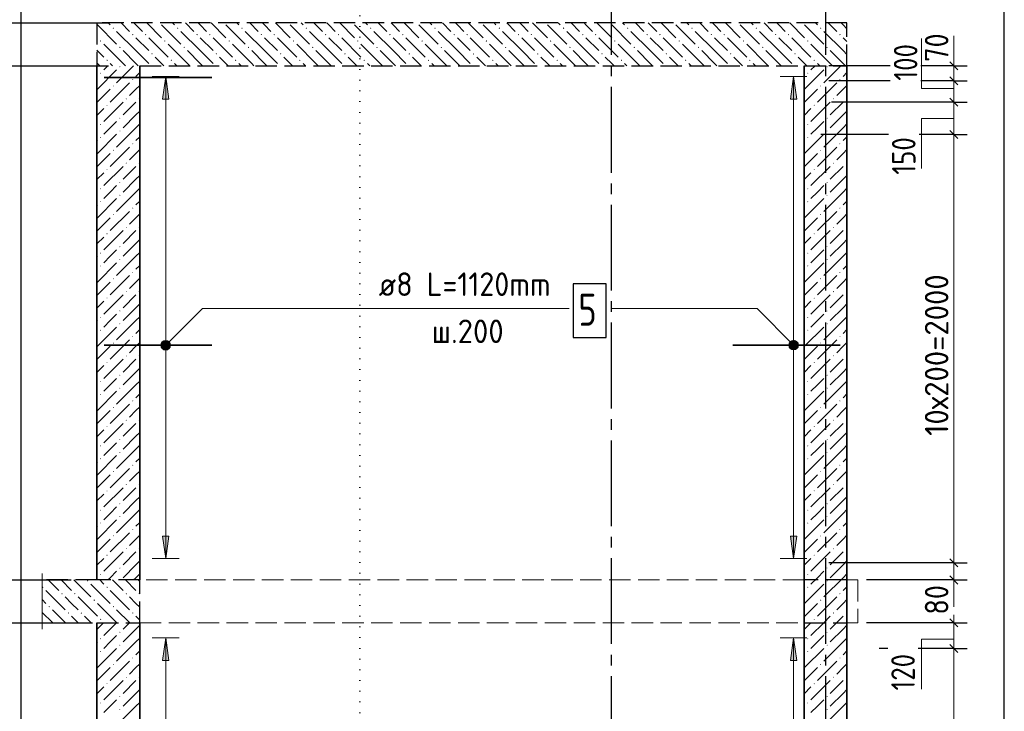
# Model space of a CAD drawing. Header units: millimetres. Extents: x 0 to 50400, y 0 to 35640.
# Tile 6 of 22: x 5667 to 16694, y 23962 to 31710. Entities that reach past the tile are written whole.
import ezdxf

# ---------------------------------------------------------------- set-up
doc = ezdxf.new("R2010")
doc.units = ezdxf.units.MM
for name, pattern in [('______2', [324, 240, -84]), ('______5', [1320, 960, -120, 120, -120]), ('______9', [120, 0, -120])]:
    doc.linetypes.add(name, pattern=pattern)
for name, color, linetype, lineweight in [('Standard', 7, 'Continuous', 25), ('ЖБ Перекрытие верхний уровень', 7, 'Continuous', 35), ('ЖБ Стена верхний уровень', 7, 'Continuous', 35), ('Общий02', 7, 'Continuous', 18), ('Позиционная метка линия выноска', 7, 'Continuous', 13), ('Размерная линия_ общее', 7, 'Continuous', 13), ('Сечения символ', 7, 'Continuous', 25)]:
    doc.layers.add(name, color=color, linetype=linetype, lineweight=lineweight)
doc.layers.add('Оси', color=7, linetype='______5', true_color=0x656565)
doc.layers.add('Стена ДОП П-обр. неравн', color=7, linetype='Continuous', true_color=0xa0a0a0)
doc.layers.add('Размерная выноска', color=7, linetype='Continuous')
doc.styles.add('ISOCPEUR', font='txt')

msp = doc.modelspace()

# ---------------------------------------------------------------- hatches: boundary and pattern name
at = {"layer": 'ЖБ Перекрытие верхний уровень', "linetype": 'Continuous', "lineweight": 18, "transparency": 33554687}
for points in [[(6710, 31615), (6717, 31623), (6725, 31615), (6717, 31607)], [(6926, 31543), (6933, 31551), (6941, 31543), (6933, 31535)], [(7070, 31543), (7077, 31551), (7085, 31543), (7077, 31535)], [(7430, 31615), (7437, 31623), (7445, 31615), (7437, 31607)], [(7646, 31543), (7653, 31551), (7661, 31543), (7653, 31535)], [(7790, 31543), (7797, 31551), (7805, 31543), (7797, 31535)], [(8150, 31615), (8157, 31623), (8165, 31615), (8157, 31607)], [(8366, 31543), (8373, 31551), (8381, 31543), (8373, 31535)], [(8510, 31543), (8517, 31551), (8525, 31543), (8517, 31535)], [(8870, 31615), (8877, 31623), (8885, 31615), (8877, 31607)], [(9086, 31543), (9093, 31551), (9101, 31543), (9093, 31535)], [(9230, 31543), (9237, 31551), (9245, 31543), (9237, 31535)], [(9590, 31615), (9597, 31623), (9605, 31615), (9597, 31607)], [(9806, 31543), (9813, 31551), (9821, 31543), (9813, 31535)], [(9950, 31543), (9957, 31551), (9965, 31543), (9957, 31535)], [(10310, 31615), (10317, 31623), (10325, 31615), (10317, 31607)], [(10526, 31543), (10533, 31551), (10541, 31543), (10533, 31535)], [(10670, 31543), (10677, 31551), (10685, 31543), (10677, 31535)], [(11030, 31615), (11037, 31623), (11045, 31615), (11037, 31607)], [(11246, 31543), (11253, 31551), (11261, 31543), (11253, 31535)], [(11390, 31543), (11397, 31551), (11405, 31543), (11397, 31535)], [(11750, 31615), (11757, 31623), (11765, 31615), (11757, 31607)], [(11966, 31543), (11973, 31551), (11981, 31543), (11973, 31535)], [(12110, 31543), (12117, 31551), (12125, 31543), (12117, 31535)], [(12470, 31615), (12477, 31623), (12485, 31615), (12477, 31607)], [(12686, 31543), (12693, 31551), (12701, 31543), (12693, 31535)], [(12830, 31543), (12837, 31551), (12845, 31543), (12837, 31535)], [(13190, 31615), (13197, 31623), (13205, 31615), (13197, 31607)], [(13406, 31543), (13413, 31551), (13421, 31543), (13413, 31535)], [(13550, 31543), (13557, 31551), (13565, 31543), (13557, 31535)], [(13910, 31615), (13917, 31623), (13925, 31615), (13917, 31607)], [(14126, 31543), (14133, 31551), (14141, 31543), (14133, 31535)], [(14270, 31543), (14277, 31551), (14285, 31543), (14277, 31535)], [(14630, 31615), (14637, 31623), (14645, 31615), (14637, 31607)], [(14846, 31543), (14853, 31551), (14861, 31543), (14853, 31535)], [(6566, 31471), (6573, 31479), (6581, 31471), (6573, 31463)], [(7286, 31471), (7293, 31479), (7301, 31471), (7293, 31463)], [(8006, 31471), (8013, 31479), (8021, 31471), (8013, 31463)], [(8726, 31471), (8733, 31479), (8741, 31471), (8733, 31463)], [(9446, 31471), (9453, 31479), (9461, 31471), (9453, 31463)], [(10166, 31471), (10173, 31479), (10181, 31471), (10173, 31463)], [(10886, 31471), (10893, 31479), (10901, 31471), (10893, 31463)], [(11606, 31471), (11613, 31479), (11621, 31471), (11613, 31463)], [(12326, 31471), (12333, 31479), (12341, 31471), (12333, 31463)], [(13046, 31471), (13053, 31479), (13061, 31471), (13053, 31463)], [(13766, 31471), (13773, 31479), (13781, 31471), (13773, 31463)], [(14486, 31471), (14493, 31479), (14501, 31471), (14493, 31463)], [(6782, 31399), (6789, 31407), (6797, 31399), (6789, 31391)], [(7142, 31327), (7149, 31335), (7157, 31327), (7149, 31319)], [(7502, 31399), (7509, 31407), (7517, 31399), (7509, 31391)], [(7862, 31327), (7869, 31335), (7877, 31327), (7869, 31319)], [(8222, 31399), (8229, 31407), (8237, 31399), (8229, 31391)], [(8582, 31327), (8589, 31335), (8597, 31327), (8589, 31319)], [(8942, 31399), (8949, 31407), (8957, 31399), (8949, 31391)], [(9302, 31327), (9309, 31335), (9317, 31327), (9309, 31319)], [(9662, 31399), (9669, 31407), (9677, 31399), (9669, 31391)], [(10022, 31327), (10029, 31335), (10037, 31327), (10029, 31319)], [(10382, 31399), (10389, 31407), (10397, 31399), (10389, 31391)], [(10742, 31327), (10749, 31335), (10757, 31327), (10749, 31319)], [(11102, 31399), (11109, 31407), (11117, 31399), (11109, 31391)], [(11462, 31327), (11469, 31335), (11477, 31327), (11469, 31319)], [(11822, 31399), (11829, 31407), (11837, 31399), (11829, 31391)], [(12182, 31327), (12189, 31335), (12197, 31327), (12189, 31319)], [(12542, 31399), (12549, 31407), (12557, 31399), (12549, 31391)], [(12902, 31327), (12909, 31335), (12917, 31327), (12909, 31319)], [(13262, 31399), (13269, 31407), (13277, 31399), (13269, 31391)], [(13622, 31327), (13629, 31335), (13637, 31327), (13629, 31319)], [(13982, 31399), (13989, 31407), (13997, 31399), (13989, 31391)], [(14342, 31327), (14349, 31335), (14357, 31327), (14349, 31319)], [(14702, 31399), (14709, 31407), (14717, 31399), (14709, 31391)], [(6638, 31255), (6645, 31263), (6653, 31255), (6645, 31247)], [(7358, 31255), (7365, 31263), (7373, 31255), (7365, 31247)], [(8078, 31255), (8085, 31263), (8093, 31255), (8085, 31247)], [(8798, 31255), (8805, 31263), (8813, 31255), (8805, 31247)], [(9518, 31255), (9525, 31263), (9533, 31255), (9525, 31247)], [(10238, 31255), (10245, 31263), (10253, 31255), (10245, 31247)], [(10958, 31255), (10965, 31263), (10973, 31255), (10965, 31247)], [(11678, 31255), (11685, 31263), (11693, 31255), (11685, 31247)], [(12398, 31255), (12405, 31263), (12413, 31255), (12405, 31247)], [(13118, 31255), (13125, 31263), (13133, 31255), (13125, 31247)], [(13838, 31255), (13845, 31263), (13853, 31255), (13845, 31247)], [(14558, 31255), (14565, 31263), (14573, 31255), (14565, 31247)], [(6422, 25423), (6429, 25431), (6437, 25423), (6429, 25415)], [(5918, 25351), (5925, 25359), (5933, 25351), (5925, 25343), (5918, 25350)], [(6134, 25279), (6141, 25287), (6149, 25279), (6141, 25271)], [(6278, 25279), (6285, 25287), (6293, 25279), (6285, 25271)], [(6638, 25351), (6645, 25359), (6653, 25351), (6645, 25343)], [(6854, 25279), (6861, 25287), (6869, 25279), (6861, 25271)], [(6998, 25279), (7005, 25287), (7012, 25280), (7012, 25278), (7005, 25271)], [(5990, 25135), (5997, 25143), (6005, 25135), (5997, 25127)], [(6494, 25207), (6501, 25215), (6509, 25207), (6501, 25199)], [(6710, 25135), (6717, 25143), (6725, 25135), (6717, 25127)], [(6206, 25063), (6213, 25071), (6221, 25063), (6213, 25055)], [(6350, 25063), (6357, 25071), (6365, 25063), (6357, 25055)], [(6926, 25063), (6933, 25071), (6941, 25063), (6933, 25055)], [(6566, 24991), (6573, 24999), (6581, 24991), (6573, 24983)]]:
    msp.add_hatch(color=7, dxfattribs=at).paths.add_polyline_path(points, flags=16)
at = {"layer": 'ЖБ Стена верхний уровень', "linetype": 'Continuous', "lineweight": 18, "transparency": 33554687}
for points in [[(6567, 31111), (6573, 31117), (6579, 31111), (6573, 31105)], [(6783, 31183), (6789, 31189), (6795, 31183), (6789, 31177)], [(14487, 31111), (14493, 31117), (14499, 31111), (14493, 31105)], [(14703, 31183), (14709, 31189), (14715, 31183), (14709, 31177)], [(6927, 31039), (6933, 31045), (6939, 31039), (6933, 31033)], [(14847, 31039), (14853, 31045), (14859, 31039), (14853, 31033)], [(6711, 30967), (6717, 30973), (6723, 30967), (6717, 30961)], [(14631, 30967), (14637, 30973), (14643, 30967), (14637, 30961)], [(6855, 30823), (6861, 30829), (6867, 30823), (6861, 30817)], [(6999, 30823), (7005, 30829), (7011, 30823), (7005, 30817)], [(14775, 30823), (14781, 30829), (14787, 30823), (14781, 30817)], [(14919, 30823), (14925, 30829), (14931, 30823), (14925, 30817)], [(6639, 30751), (6645, 30757), (6651, 30751), (6645, 30745)], [(14559, 30751), (14565, 30757), (14571, 30751), (14565, 30745)], [(6783, 30607), (6789, 30613), (6795, 30607), (6789, 30601)], [(14703, 30607), (14709, 30613), (14715, 30607), (14709, 30601)], [(6567, 30535), (6573, 30541), (6579, 30535), (6573, 30529)], [(6783, 30463), (6789, 30469), (6795, 30463), (6789, 30457)], [(14487, 30535), (14493, 30541), (14499, 30535), (14493, 30529)], [(14703, 30463), (14709, 30469), (14715, 30463), (14709, 30457)], [(6567, 30391), (6573, 30397), (6579, 30391), (6573, 30385)], [(6927, 30319), (6933, 30325), (6939, 30319), (6933, 30313)], [(14487, 30391), (14493, 30397), (14499, 30391), (14493, 30385)], [(14847, 30319), (14853, 30325), (14859, 30319), (14853, 30313)], [(6711, 30247), (6717, 30253), (6723, 30247), (6717, 30241)], [(14631, 30247), (14637, 30253), (14643, 30247), (14637, 30241)], [(6855, 30103), (6861, 30109), (6867, 30103), (6861, 30097)], [(6999, 30103), (7005, 30109), (7011, 30103), (7005, 30097)], [(14775, 30103), (14781, 30109), (14787, 30103), (14781, 30097)], [(14919, 30103), (14925, 30109), (14931, 30103), (14925, 30097)], [(6639, 30031), (6645, 30037), (6651, 30031), (6645, 30025)], [(14559, 30031), (14565, 30037), (14571, 30031), (14565, 30025)], [(6783, 29887), (6789, 29893), (6795, 29887), (6789, 29881)], [(14703, 29887), (14709, 29893), (14715, 29887), (14709, 29881)], [(6567, 29815), (6573, 29821), (6579, 29815), (6573, 29809)], [(14487, 29815), (14493, 29821), (14499, 29815), (14493, 29809)], [(6567, 29671), (6573, 29677), (6579, 29671), (6573, 29665)], [(6783, 29743), (6789, 29749), (6795, 29743), (6789, 29737)], [(14487, 29671), (14493, 29677), (14499, 29671), (14493, 29665)], [(14703, 29743), (14709, 29749), (14715, 29743), (14709, 29737)], [(6927, 29599), (6933, 29605), (6939, 29599), (6933, 29593)], [(14847, 29599), (14853, 29605), (14859, 29599), (14853, 29593)], [(6711, 29527), (6717, 29533), (6723, 29527), (6717, 29521)], [(14631, 29527), (14637, 29533), (14643, 29527), (14637, 29521)], [(6855, 29383), (6861, 29389), (6867, 29383), (6861, 29377)], [(6999, 29383), (7005, 29389), (7011, 29383), (7005, 29377)], [(14775, 29383), (14781, 29389), (14787, 29383), (14781, 29377)], [(14919, 29383), (14925, 29389), (14931, 29383), (14925, 29377)], [(6639, 29311), (6645, 29317), (6651, 29311), (6645, 29305)], [(14559, 29311), (14565, 29317), (14571, 29311), (14565, 29305)], [(6783, 29167), (6789, 29173), (6795, 29167), (6789, 29161)], [(14703, 29167), (14709, 29173), (14715, 29167), (14709, 29161)], [(6567, 29095), (6573, 29101), (6579, 29095), (6573, 29089)], [(6783, 29023), (6789, 29029), (6795, 29023), (6789, 29017)], [(14487, 29095), (14493, 29101), (14499, 29095), (14493, 29089)], [(14703, 29023), (14709, 29029), (14715, 29023), (14709, 29017)], [(6567, 28951), (6573, 28957), (6579, 28951), (6573, 28945)], [(14487, 28951), (14493, 28957), (14499, 28951), (14493, 28945)], [(6711, 28807), (6717, 28813), (6723, 28807), (6717, 28801)], [(6927, 28879), (6933, 28885), (6939, 28879), (6933, 28873)], [(14631, 28807), (14637, 28813), (14643, 28807), (14637, 28801)], [(14847, 28879), (14853, 28885), (14859, 28879), (14853, 28873)], [(6639, 28591), (6645, 28597), (6651, 28591), (6645, 28585)], [(6855, 28663), (6861, 28669), (6867, 28663), (6861, 28657)], [(6999, 28663), (7005, 28669), (7011, 28663), (7005, 28657)], [(14559, 28591), (14565, 28597), (14571, 28591), (14565, 28585)], [(14775, 28663), (14781, 28669), (14787, 28663), (14781, 28657)], [(14919, 28663), (14925, 28669), (14931, 28663), (14925, 28657)], [(6783, 28447), (6789, 28453), (6795, 28447), (6789, 28441)], [(14703, 28447), (14709, 28453), (14715, 28447), (14709, 28441)], [(6567, 28375), (6573, 28381), (6579, 28375), (6573, 28369)], [(14487, 28375), (14493, 28381), (14499, 28375), (14493, 28369)], [(6567, 28231), (6573, 28237), (6579, 28231), (6573, 28225)], [(6783, 28303), (6789, 28309), (6795, 28303), (6789, 28297)], [(14487, 28231), (14493, 28237), (14499, 28231), (14493, 28225)], [(14703, 28303), (14709, 28309), (14715, 28303), (14709, 28297)], [(6927, 28159), (6933, 28165), (6939, 28159), (6933, 28153)], [(14847, 28159), (14853, 28165), (14859, 28159), (14853, 28153)], [(6711, 28087), (6717, 28093), (6723, 28087), (6717, 28081)], [(14631, 28087), (14637, 28093), (14643, 28087), (14637, 28081)], [(6855, 27943), (6861, 27949), (6867, 27943), (6861, 27937)], [(6999, 27943), (7005, 27949), (7011, 27943), (7005, 27937)], [(14775, 27943), (14781, 27949), (14787, 27943), (14781, 27937)], [(14919, 27943), (14925, 27949), (14931, 27943), (14925, 27937)], [(6639, 27871), (6645, 27877), (6651, 27871), (6645, 27865)], [(14559, 27871), (14565, 27877), (14571, 27871), (14565, 27865)], [(6783, 27727), (6789, 27733), (6795, 27727), (6789, 27721)], [(14703, 27727), (14709, 27733), (14715, 27727), (14709, 27721)], [(6567, 27655), (6573, 27661), (6579, 27655), (6573, 27649)], [(6783, 27583), (6789, 27589), (6795, 27583), (6789, 27577)], [(14487, 27655), (14493, 27661), (14499, 27655), (14493, 27649)], [(14703, 27583), (14709, 27589), (14715, 27583), (14709, 27577)], [(6567, 27511), (6573, 27517), (6579, 27511), (6573, 27505)], [(14487, 27511), (14493, 27517), (14499, 27511), (14493, 27505)], [(6711, 27367), (6717, 27373), (6723, 27367), (6717, 27361)], [(6927, 27439), (6933, 27445), (6939, 27439), (6933, 27433)], [(14631, 27367), (14637, 27373), (14643, 27367), (14637, 27361)], [(14847, 27439), (14853, 27445), (14859, 27439), (14853, 27433)], [(6639, 27151), (6645, 27157), (6651, 27151), (6645, 27145)], [(6855, 27223), (6861, 27229), (6867, 27223), (6861, 27217)], [(6999, 27223), (7005, 27229), (7011, 27223), (7005, 27217)], [(14559, 27151), (14565, 27157), (14571, 27151), (14565, 27145)], [(14775, 27223), (14781, 27229), (14787, 27223), (14781, 27217)], [(14919, 27223), (14925, 27229), (14931, 27223), (14925, 27217)], [(6567, 26935), (6573, 26941), (6579, 26935), (6573, 26929)], [(6783, 27007), (6789, 27013), (6795, 27007), (6789, 27001)], [(14487, 26935), (14493, 26941), (14499, 26935), (14493, 26929)], [(14703, 27007), (14709, 27013), (14715, 27007), (14709, 27001)], [(6567, 26791), (6573, 26797), (6579, 26791), (6573, 26785)], [(6783, 26863), (6789, 26869), (6795, 26863), (6789, 26857)], [(14487, 26791), (14493, 26797), (14499, 26791), (14493, 26785)], [(14703, 26863), (14709, 26869), (14715, 26863), (14709, 26857)], [(6927, 26719), (6933, 26725), (6939, 26719), (6933, 26713)], [(14847, 26719), (14853, 26725), (14859, 26719), (14853, 26713)], [(6711, 26647), (6717, 26653), (6723, 26647), (6717, 26641)], [(14631, 26647), (14637, 26653), (14643, 26647), (14637, 26641)], [(6855, 26503), (6861, 26509), (6867, 26503), (6861, 26497)], [(6999, 26503), (7005, 26509), (7011, 26503), (7005, 26497)], [(14775, 26503), (14781, 26509), (14787, 26503), (14781, 26497)], [(14919, 26503), (14925, 26509), (14931, 26503), (14925, 26497)], [(6639, 26431), (6645, 26437), (6651, 26431), (6645, 26425)], [(14559, 26431), (14565, 26437), (14571, 26431), (14565, 26425)], [(6783, 26287), (6789, 26293), (6795, 26287), (6789, 26281)], [(14703, 26287), (14709, 26293), (14715, 26287), (14709, 26281)], [(6567, 26215), (6573, 26221), (6579, 26215), (6573, 26209)], [(6783, 26143), (6789, 26149), (6795, 26143), (6789, 26137)], [(14487, 26215), (14493, 26221), (14499, 26215), (14493, 26209)], [(14703, 26143), (14709, 26149), (14715, 26143), (14709, 26137)], [(6567, 26071), (6573, 26077), (6579, 26071), (6573, 26065)], [(14487, 26071), (14493, 26077), (14499, 26071), (14493, 26065)], [(6711, 25927), (6717, 25933), (6723, 25927), (6717, 25921)], [(6927, 25999), (6933, 26005), (6939, 25999), (6933, 25993)], [(14631, 25927), (14637, 25933), (14643, 25927), (14637, 25921)], [(14847, 25999), (14853, 26005), (14859, 25999), (14853, 25993)], [(6639, 25711), (6645, 25717), (6651, 25711), (6645, 25705)], [(6855, 25783), (6861, 25789), (6867, 25783), (6861, 25777)], [(6999, 25783), (7005, 25789), (7011, 25783), (7005, 25777)], [(14559, 25711), (14565, 25717), (14571, 25711), (14565, 25705)], [(14775, 25783), (14781, 25789), (14787, 25783), (14781, 25777)], [(14919, 25783), (14925, 25789), (14931, 25783), (14925, 25777)], [(6567, 25495), (6573, 25501), (6579, 25495), (6573, 25489)], [(6783, 25567), (6789, 25573), (6795, 25567), (6789, 25561)], [(14487, 25495), (14493, 25501), (14499, 25495), (14493, 25489)], [(14703, 25567), (14709, 25573), (14715, 25567), (14709, 25561)], [(14703, 25423), (14709, 25429), (14715, 25423), (14709, 25417)], [(14487, 25351), (14493, 25357), (14499, 25351), (14493, 25345)], [(14847, 25279), (14853, 25285), (14859, 25279), (14853, 25273)], [(14631, 25207), (14637, 25213), (14643, 25207), (14637, 25201)], [(14775, 25063), (14781, 25069), (14787, 25063), (14781, 25057)], [(14919, 25063), (14925, 25069), (14931, 25063), (14925, 25057)], [(14559, 24991), (14565, 24997), (14571, 24991), (14565, 24985)], [(6783, 24847), (6789, 24853), (6795, 24847), (6789, 24841)], [(14703, 24847), (14709, 24853), (14715, 24847), (14709, 24841)], [(6567, 24775), (6573, 24781), (6579, 24775), (6573, 24769)], [(6783, 24703), (6789, 24709), (6795, 24703), (6789, 24697)], [(14487, 24775), (14493, 24781), (14499, 24775), (14493, 24769)], [(14703, 24703), (14709, 24709), (14715, 24703), (14709, 24697)], [(6567, 24631), (6573, 24637), (6579, 24631), (6573, 24625)], [(14487, 24631), (14493, 24637), (14499, 24631), (14493, 24625)], [(6711, 24487), (6717, 24493), (6723, 24487), (6717, 24481)], [(6927, 24559), (6933, 24565), (6939, 24559), (6933, 24553)], [(14631, 24487), (14637, 24493), (14643, 24487), (14637, 24481)], [(14847, 24559), (14853, 24565), (14859, 24559), (14853, 24553)], [(6639, 24271), (6645, 24277), (6651, 24271), (6645, 24265)], [(6855, 24343), (6861, 24349), (6867, 24343), (6861, 24337)], [(6999, 24343), (7005, 24349), (7011, 24343), (7005, 24337)], [(14559, 24271), (14565, 24277), (14571, 24271), (14565, 24265)], [(14775, 24343), (14781, 24349), (14787, 24343), (14781, 24337)], [(14919, 24343), (14925, 24349), (14931, 24343), (14925, 24337)], [(6567, 24055), (6573, 24061), (6579, 24055), (6573, 24049)], [(6783, 24127), (6789, 24133), (6795, 24127), (6789, 24121)], [(14487, 24055), (14493, 24061), (14499, 24055), (14493, 24049)], [(14703, 24127), (14709, 24133), (14715, 24127), (14709, 24121)], [(6783, 23983), (6789, 23989), (6795, 23983), (6789, 23977)], [(14703, 23983), (14709, 23989), (14715, 23983), (14709, 23977)]]:
    msp.add_hatch(color=7, dxfattribs=at).paths.add_polyline_path(points, flags=16)
at = {"layer": 'Общий02', "linetype": 'Continuous', "lineweight": 13, "transparency": 33554687}
for points in [[(7266, 30820), (7302, 31072), (7338, 30820)], [(14298, 30820), (14334, 31072), (14370, 30820)], [(7266, 24532), (7302, 24784), (7338, 24532)], [(14298, 24532), (14334, 24784), (14370, 24532)]]:
    msp.add_hatch(color=7, dxfattribs=at).paths.add_polyline_path(points, flags=16)
for points in [[(7266, 25924), (7302, 25672), (7338, 25924)], [(14298, 25924), (14334, 25672), (14370, 25924)]]:
    msp.add_hatch(color=7, dxfattribs=at).paths.add_polyline_path(points)
at = {"layer": 'Позиционная метка линия выноска', "linetype": 'Continuous', "lineweight": 13, "transparency": 33554687}
for points in [[(7340, 28025), (7264, 28101), (7250, 28077)], [(7340, 28025), (7250, 28077), (7316, 28011)], [(7316, 28011), (7250, 28077), (7250, 28050)], [(7316, 28011), (7250, 28050), (7288, 28011)], [(7288, 28011), (7250, 28050), (7264, 28025)], [(7354, 28050), (7288, 28115), (7264, 28101)], [(7354, 28050), (7264, 28101), (7340, 28025)], [(7354, 28077), (7316, 28115), (7288, 28115)], [(7354, 28077), (7288, 28115), (7354, 28050)], [(7316, 28115), (7354, 28077), (7340, 28101)], [(14282, 28078), (14320, 28116), (14296, 28103)], [(14320, 28116), (14282, 28078), (14282, 28051)], [(14320, 28116), (14282, 28051), (14348, 28116)], [(14348, 28116), (14282, 28051), (14296, 28026)], [(14348, 28116), (14296, 28026), (14372, 28103)], [(14372, 28103), (14296, 28026), (14320, 28013)], [(14372, 28103), (14320, 28013), (14386, 28078)], [(14386, 28078), (14320, 28013), (14348, 28013)], [(14386, 28078), (14348, 28013), (14386, 28051)], [(14386, 28051), (14348, 28013), (14372, 28026)]]:
    msp.add_hatch(color=7, dxfattribs=at).paths.add_polyline_path(points)

# ---------------------------------------------------------------- linework, layer by layer
at = {"layer": 'Standard', "color": 7, "linetype": 'Continuous', "lineweight": 25, "transparency": 33554687}
for p, q in [((16173, 31148), (16083, 31238)), ((16173, 30980), (16083, 31070)), ((16173, 30740), (16083, 30830)), ((16173, 30380), (16083, 30470)), ((16173, 25580), (16083, 25670)), ((16173, 25388), (16083, 25478)), ((16083, 24998), (16173, 24908)), ((16083, 24710), (16173, 24620))]:
    msp.add_line(p, q, dxfattribs=at)
at = {"layer": 'Standard', "color": 7, "linetype": 'Continuous', "lineweight": 13, "transparency": 33554687}
for p, q in [((16128, 31193), (16128, 31283)), ((16128, 31025), (16128, 31193)), ((16128, 30785), (16128, 31025)), ((16128, 30425), (16128, 30785)), ((16128, 25625), (16128, 30425)), ((16128, 25433), (16128, 25625)), ((16128, 25433), (16128, 25343)), ((16128, 24953), (16128, 25043)), ((16128, 24953), (16128, 24665))]:
    msp.add_line(p, q, dxfattribs=at)
at = {"layer": 'Standard', "color": 7, "linetype": 'Continuous', "lineweight": -3, "transparency": 33554687}
for p, q in [((15417, 31193), (14730, 31193)), ((16128, 31193), (15978, 31193)), ((16128, 31193), (16278, 31193)), ((15417, 31025), (14730, 31025)), ((16128, 31025), (15978, 31025)), ((16128, 31025), (16278, 31025)), ((16128, 30785), (15978, 30785)), ((16128, 30785), (16278, 30785)), ((15397, 30425), (14639, 30425)), ((16128, 30425), (15978, 30425)), ((16128, 30425), (16278, 30425)), ((16128, 25625), (15978, 25625)), ((16128, 25625), (16278, 25625)), ((16128, 25433), (15978, 25433)), ((16128, 25433), (16278, 25433)), ((16128, 24953), (15149, 24953)), ((16128, 24953), (15978, 24953)), ((16128, 24953), (16278, 24953)), ((15388, 24665), (15292, 24665)), ((16128, 24665), (15731, 24665)), ((16128, 24665), (15978, 24665)), ((16128, 24665), (16278, 24665))]:
    msp.add_line(p, q, dxfattribs=at)
at = {"layer": 'Standard', "color": 254, "linetype": 'Continuous', "lineweight": -3, "true_color": 0xc4c4ff, "transparency": 33554687}
msp.add_lwpolyline([(5678, 14184), (16694, 14184), (16694, 33356), (5678, 33356), (5678, 14184)], dxfattribs=at)
at = {"layer": 'Standard', "color": 7, "linetype": 'Continuous', "lineweight": -3, "transparency": 33554687}
for points in [[(16128, 31193), (16108, 31193), (16108, 31193), (15760, 31193)], [(16128, 31025), (16108, 31025), (16108, 31025), (15760, 31025)], [(16128, 30785), (16108, 30785), (16108, 30785), (15772, 30785), (15772, 30785), (14759, 30785)], [(16128, 30425), (16108, 30425), (16108, 30425), (15793, 30425), (15793, 30425), (15740, 30425)], [(16128, 25625), (16108, 25625), (16108, 25625), (16108, 25625), (16108, 25625), (16072, 25625), (16072, 25625), (16061, 25625), (16061, 25625), (14730, 25625)], [(16128, 25433), (16108, 25433), (16108, 25433), (16108, 25433), (16108, 25433), (16083, 25433), (16083, 25433), (16076, 25433), (16076, 25433), (15149, 25433)]]:
    msp.add_lwpolyline(points, dxfattribs=at)
at = {"layer": 'Standard', "color": 7, "linetype": 'Continuous', "lineweight": 13, "transparency": 33554687}
msp.add_lwpolyline([(16128, 24665), (16128, 24204), (16128, 24204), (16128, 15545)], dxfattribs=at)
at = {"layer": 'ЖБ Перекрытие верхний уровень', "color": 7, "linetype": '______2', "lineweight": 25, "transparency": 33554687}
for p, q in [((6532, 31673), (6532, 31193)), ((14932, 31673), (6532, 31673)), ((14932, 31193), (14932, 31673)), ((7012, 31193), (14452, 31193)), ((6532, 25433), (5918, 25433)), ((7012, 24953), (7012, 25433)), ((5918, 24953), (6532, 24953))]:
    msp.add_line(p, q, dxfattribs=at)
at = {"layer": 'ЖБ Перекрытие верхний уровень', "color": 9, "linetype": 'Continuous', "lineweight": 18, "true_color": 0xc7c7c7, "transparency": 33554687}
for p, q in [((6537, 31651), (6753, 31435)), ((6659, 31673), (6681, 31651)), ((6803, 31673), (6897, 31579)), ((6969, 31651), (6947, 31673)), ((7041, 31579), (6969, 31651)), ((7091, 31673), (7257, 31507)), ((7257, 31651), (7473, 31435)), ((7379, 31673), (7401, 31651)), ((7523, 31673), (7617, 31579)), ((7689, 31651), (7667, 31673)), ((7761, 31579), (7689, 31651)), ((7811, 31673), (7977, 31507)), ((7977, 31651), (8193, 31435)), ((8099, 31673), (8121, 31651)), ((8243, 31673), (8337, 31579)), ((8409, 31651), (8387, 31673)), ((8481, 31579), (8409, 31651)), ((8531, 31673), (8697, 31507)), ((8697, 31651), (8913, 31435)), ((8819, 31673), (8841, 31651)), ((8963, 31673), (9057, 31579)), ((9129, 31651), (9107, 31673)), ((9201, 31579), (9129, 31651)), ((9251, 31673), (9417, 31507)), ((9417, 31651), (9633, 31435)), ((9539, 31673), (9561, 31651)), ((9683, 31673), (9777, 31579)), ((9849, 31651), (9827, 31673)), ((9921, 31579), (9849, 31651)), ((9971, 31673), (10137, 31507)), ((10137, 31651), (10353, 31435)), ((10259, 31673), (10281, 31651)), ((10403, 31673), (10497, 31579)), ((10569, 31651), (10547, 31673)), ((10641, 31579), (10569, 31651)), ((10691, 31673), (10857, 31507)), ((10857, 31651), (11073, 31435)), ((10979, 31673), (11001, 31651)), ((11123, 31673), (11217, 31579)), ((11289, 31651), (11267, 31673)), ((11361, 31579), (11289, 31651)), ((11411, 31673), (11577, 31507)), ((11577, 31651), (11793, 31435)), ((11699, 31673), (11721, 31651)), ((11843, 31673), (11937, 31579)), ((12009, 31651), (11987, 31673)), ((12081, 31579), (12009, 31651)), ((12131, 31673), (12297, 31507)), ((12297, 31651), (12513, 31435)), ((12419, 31673), (12441, 31651)), ((12563, 31673), (12657, 31579)), ((12729, 31651), (12707, 31673)), ((12801, 31579), (12729, 31651)), ((12851, 31673), (13017, 31507)), ((13017, 31651), (13233, 31435)), ((13139, 31673), (13161, 31651)), ((13283, 31673), (13377, 31579)), ((13449, 31651), (13427, 31673)), ((13521, 31579), (13449, 31651)), ((13571, 31673), (13737, 31507)), ((13737, 31651), (13953, 31435)), ((13859, 31673), (13881, 31651)), ((14003, 31673), (14097, 31579)), ((14169, 31651), (14147, 31673)), ((14241, 31579), (14169, 31651)), ((14291, 31673), (14457, 31507)), ((14457, 31651), (14673, 31435)), ((14579, 31673), (14601, 31651)), ((14723, 31673), (14817, 31579)), ((14889, 31651), (14867, 31673)), ((14932, 31608), (14889, 31651)), ((6969, 31363), (6753, 31579)), ((7689, 31363), (7473, 31579)), ((8409, 31363), (8193, 31579)), ((9129, 31363), (8913, 31579)), ((9849, 31363), (9633, 31579)), ((10569, 31363), (10353, 31579)), ((11289, 31363), (11073, 31579)), ((12009, 31363), (11793, 31579)), ((12729, 31363), (12513, 31579)), ((13449, 31363), (13233, 31579)), ((14169, 31363), (13953, 31579)), ((14889, 31363), (14673, 31579)), ((6532, 31512), (6537, 31507)), ((6825, 31219), (6609, 31435)), ((6969, 31507), (7113, 31363)), ((7113, 31507), (7329, 31291)), ((7545, 31219), (7329, 31435)), ((7689, 31507), (7833, 31363)), ((7833, 31507), (8049, 31291)), ((8265, 31219), (8049, 31435)), ((8409, 31507), (8553, 31363)), ((8553, 31507), (8769, 31291)), ((8985, 31219), (8769, 31435)), ((9129, 31507), (9273, 31363)), ((9273, 31507), (9489, 31291)), ((9705, 31219), (9489, 31435)), ((9849, 31507), (9993, 31363)), ((9993, 31507), (10209, 31291)), ((10425, 31219), (10209, 31435)), ((10569, 31507), (10713, 31363)), ((10713, 31507), (10929, 31291)), ((11145, 31219), (10929, 31435)), ((11289, 31507), (11433, 31363)), ((11433, 31507), (11649, 31291)), ((11865, 31219), (11649, 31435)), ((12009, 31507), (12153, 31363)), ((12153, 31507), (12369, 31291)), ((12585, 31219), (12369, 31435)), ((12729, 31507), (12873, 31363)), ((12873, 31507), (13089, 31291)), ((13305, 31219), (13089, 31435)), ((13449, 31507), (13593, 31363)), ((13593, 31507), (13809, 31291)), ((14025, 31219), (13809, 31435)), ((14169, 31507), (14313, 31363)), ((14313, 31507), (14529, 31291)), ((14745, 31219), (14529, 31435)), ((14889, 31507), (14932, 31464)), ((6532, 31368), (6609, 31291)), ((6825, 31363), (6969, 31219)), ((6969, 31363), (7113, 31219)), ((7545, 31363), (7689, 31219)), ((7689, 31363), (7833, 31219)), ((8265, 31363), (8409, 31219)), ((8409, 31363), (8553, 31219)), ((8985, 31363), (9129, 31219)), ((9129, 31363), (9273, 31219)), ((9705, 31363), (9849, 31219)), ((9849, 31363), (9993, 31219)), ((10425, 31363), (10569, 31219)), ((10569, 31363), (10713, 31219)), ((11145, 31363), (11289, 31219)), ((11289, 31363), (11433, 31219)), ((11865, 31363), (12009, 31219)), ((12009, 31363), (12153, 31219)), ((12585, 31363), (12729, 31219)), ((12729, 31363), (12873, 31219)), ((13305, 31363), (13449, 31219)), ((13449, 31363), (13593, 31219)), ((14025, 31363), (14169, 31219)), ((14169, 31363), (14313, 31219)), ((14745, 31363), (14889, 31219)), ((14889, 31363), (14932, 31320)), ((6537, 31219), (6532, 31224)), ((6563, 31193), (6537, 31219)), ((6681, 31219), (6707, 31193)), ((6825, 31219), (6851, 31193)), ((6969, 31219), (6995, 31193)), ((7257, 31219), (7185, 31291)), ((7283, 31193), (7257, 31219)), ((7401, 31219), (7427, 31193)), ((7545, 31219), (7571, 31193)), ((7689, 31219), (7715, 31193)), ((7977, 31219), (7905, 31291)), ((8003, 31193), (7977, 31219)), ((8121, 31219), (8147, 31193)), ((8265, 31219), (8291, 31193)), ((8409, 31219), (8435, 31193)), ((8697, 31219), (8625, 31291)), ((8723, 31193), (8697, 31219)), ((8841, 31219), (8867, 31193)), ((8985, 31219), (9011, 31193)), ((9129, 31219), (9155, 31193)), ((9417, 31219), (9345, 31291)), ((9443, 31193), (9417, 31219)), ((9561, 31219), (9587, 31193)), ((9705, 31219), (9731, 31193)), ((9849, 31219), (9875, 31193)), ((10137, 31219), (10065, 31291)), ((10163, 31193), (10137, 31219)), ((10281, 31219), (10307, 31193)), ((10425, 31219), (10451, 31193)), ((10569, 31219), (10595, 31193)), ((10857, 31219), (10785, 31291)), ((10883, 31193), (10857, 31219)), ((11001, 31219), (11027, 31193)), ((11145, 31219), (11171, 31193)), ((11289, 31219), (11315, 31193)), ((11577, 31219), (11505, 31291)), ((11603, 31193), (11577, 31219)), ((11721, 31219), (11747, 31193)), ((11865, 31219), (11891, 31193)), ((12009, 31219), (12035, 31193)), ((12297, 31219), (12225, 31291)), ((12323, 31193), (12297, 31219)), ((12441, 31219), (12467, 31193)), ((12585, 31219), (12611, 31193)), ((12729, 31219), (12755, 31193)), ((13017, 31219), (12945, 31291)), ((13043, 31193), (13017, 31219)), ((13161, 31219), (13187, 31193)), ((13305, 31219), (13331, 31193)), ((13449, 31219), (13475, 31193)), ((13737, 31219), (13665, 31291)), ((13763, 31193), (13737, 31219)), ((13881, 31219), (13907, 31193)), ((14025, 31219), (14051, 31193)), ((14169, 31219), (14195, 31193)), ((14457, 31219), (14385, 31291)), ((14483, 31193), (14457, 31219)), ((14601, 31219), (14627, 31193)), ((14745, 31219), (14771, 31193)), ((14889, 31219), (14915, 31193)), ((5987, 25433), (6105, 25315)), ((6131, 25433), (6249, 25315)), ((6275, 25433), (6465, 25243)), ((6465, 25387), (6681, 25171)), ((6609, 25387), (6563, 25433)), ((6707, 25433), (6825, 25315)), ((6851, 25433), (6969, 25315)), ((6995, 25433), (7012, 25416)), ((5961, 25315), (6177, 25099)), ((6681, 25315), (6897, 25099)), ((5918, 25214), (5961, 25171)), ((6249, 25171), (6177, 25243)), ((6321, 25099), (6249, 25171)), ((6321, 25243), (6537, 25027)), ((6537, 25171), (6753, 24955)), ((6969, 25171), (6897, 25243)), ((7012, 25128), (6969, 25171)), ((5918, 25070), (6033, 24955)), ((6179, 24953), (6033, 25099)), ((6899, 24953), (6753, 25099)), ((6249, 25027), (6323, 24953)), ((6393, 25027), (6467, 24953)), ((6611, 24953), (6609, 24955)), ((6969, 25027), (7012, 24984))]:
    msp.add_line(p, q, dxfattribs=at)
at = {"layer": 'ЖБ Перекрытие верхний уровень', "color": 7, "linetype": '______2', "lineweight": 18, "transparency": 33554687}
for p, q in [((14452, 25433), (7012, 25433)), ((15052, 25433), (14932, 25433)), ((15052, 25433), (15052, 24953)), ((7012, 24953), (14452, 24953)), ((14932, 24953), (15052, 24953))]:
    msp.add_line(p, q, dxfattribs=at)
at = {"layer": 'ЖБ Перекрытие верхний уровень', "color": 253, "linetype": '______2', "lineweight": -3, "true_color": 0xababab, "transparency": 33554687}
for p, q in [((14932, 25433), (14452, 25433)), ((14452, 24953), (14932, 24953))]:
    msp.add_line(p, q, dxfattribs=at)
at = {"layer": 'ЖБ Стена верхний уровень', "color": 7, "linetype": 'Continuous', "lineweight": 35, "transparency": 33554687}
for p, q in [((6532, 31193), (6532, 25433)), ((7012, 25433), (7012, 31193)), ((14452, 31193), (14452, 24953)), ((14932, 24953), (14932, 31193)), ((6532, 24953), (6532, 19433)), ((7012, 19433), (7012, 24953)), ((14452, 24953), (14452, 19433)), ((14932, 19433), (14932, 24953))]:
    msp.add_line(p, q, dxfattribs=at)
at = {"layer": 'ЖБ Стена верхний уровень', "color": 251, "linetype": 'Continuous', "lineweight": 18, "true_color": 0x494949, "transparency": 33554687}
for p, q in [((6753, 31147), (6537, 30931)), ((6609, 31147), (6655, 31193)), ((6943, 31193), (6753, 31003)), ((7012, 31118), (6969, 31075)), ((14673, 31147), (14457, 30931)), ((14529, 31147), (14575, 31193)), ((14863, 31193), (14673, 31003)), ((14932, 31118), (14889, 31075)), ((6537, 31075), (6532, 31070)), ((6897, 31003), (6681, 30787)), ((14457, 31075), (14452, 31070)), ((14817, 31003), (14601, 30787)), ((6681, 30931), (6532, 30782)), ((6897, 30859), (6969, 30931)), ((6969, 30931), (7012, 30974)), ((14601, 30931), (14452, 30782)), ((14817, 30859), (14889, 30931)), ((14889, 30931), (14932, 30974)), ((6825, 30787), (6609, 30571)), ((6969, 30787), (6825, 30643)), ((14745, 30787), (14529, 30571)), ((14889, 30787), (14745, 30643)), ((6532, 30638), (6609, 30715)), ((6969, 30643), (7012, 30686)), ((14452, 30638), (14529, 30715)), ((14889, 30643), (14932, 30686)), ((6681, 30499), (6753, 30571)), ((6969, 30643), (6825, 30499)), ((14601, 30499), (14673, 30571)), ((14889, 30643), (14745, 30499)), ((6537, 30499), (6532, 30494)), ((6609, 30427), (6681, 30499)), ((6969, 30499), (6753, 30283)), ((7012, 30542), (6969, 30499)), ((14457, 30499), (14452, 30494)), ((14529, 30427), (14601, 30499)), ((14889, 30499), (14673, 30283)), ((14932, 30542), (14889, 30499)), ((6537, 30355), (6532, 30350)), ((6753, 30427), (6537, 30211)), ((7012, 30398), (6969, 30355)), ((14457, 30355), (14452, 30350)), ((14673, 30427), (14457, 30211)), ((14932, 30398), (14889, 30355)), ((6897, 30283), (6681, 30067)), ((6969, 30211), (7012, 30254)), ((14817, 30283), (14601, 30067)), ((14889, 30211), (14932, 30254)), ((6681, 30211), (6532, 30062)), ((6897, 30139), (6969, 30211)), ((14601, 30211), (14452, 30062)), ((14817, 30139), (14889, 30211)), ((6532, 29918), (6609, 29995)), ((6825, 30067), (6609, 29851)), ((6969, 30067), (6825, 29923)), ((14452, 29918), (14529, 29995)), ((14745, 30067), (14529, 29851)), ((14889, 30067), (14745, 29923)), ((6969, 29923), (6825, 29779)), ((6969, 29923), (7012, 29966)), ((14889, 29923), (14745, 29779)), ((14889, 29923), (14932, 29966)), ((6537, 29779), (6532, 29774)), ((6609, 29707), (6681, 29779)), ((6681, 29779), (6753, 29851)), ((6969, 29779), (6753, 29563)), ((7012, 29822), (6969, 29779)), ((14457, 29779), (14452, 29774)), ((14529, 29707), (14601, 29779)), ((14601, 29779), (14673, 29851)), ((14889, 29779), (14673, 29563)), ((14932, 29822), (14889, 29779)), ((6753, 29707), (6537, 29491)), ((7012, 29678), (6969, 29635)), ((14673, 29707), (14457, 29491)), ((14932, 29678), (14889, 29635)), ((6537, 29635), (6532, 29630)), ((6897, 29563), (6681, 29347)), ((14457, 29635), (14452, 29630)), ((14817, 29563), (14601, 29347)), ((6681, 29491), (6532, 29342)), ((6897, 29419), (6969, 29491)), ((6969, 29491), (7012, 29534)), ((14601, 29491), (14452, 29342)), ((14817, 29419), (14889, 29491)), ((14889, 29491), (14932, 29534)), ((6825, 29347), (6609, 29131)), ((6969, 29347), (6825, 29203)), ((14745, 29347), (14529, 29131)), ((14889, 29347), (14745, 29203)), ((6532, 29198), (6609, 29275)), ((6969, 29203), (7012, 29246)), ((14452, 29198), (14529, 29275)), ((14889, 29203), (14932, 29246)), ((6681, 29059), (6753, 29131)), ((6969, 29203), (6825, 29059)), ((14601, 29059), (14673, 29131)), ((14889, 29203), (14745, 29059)), ((6537, 29059), (6532, 29054)), ((6609, 28987), (6681, 29059)), ((6969, 29059), (6753, 28843)), ((7012, 29102), (6969, 29059)), ((14457, 29059), (14452, 29054)), ((14529, 28987), (14601, 29059)), ((14889, 29059), (14673, 28843)), ((14932, 29102), (14889, 29059)), ((6537, 28915), (6532, 28910)), ((6753, 28987), (6537, 28771)), ((7012, 28958), (6969, 28915)), ((14457, 28915), (14452, 28910)), ((14673, 28987), (14457, 28771)), ((14932, 28958), (14889, 28915)), ((6897, 28843), (6681, 28627)), ((6969, 28771), (7012, 28814)), ((14817, 28843), (14601, 28627)), ((14889, 28771), (14932, 28814)), ((6681, 28771), (6532, 28622)), ((6897, 28699), (6969, 28771)), ((14601, 28771), (14452, 28622)), ((14817, 28699), (14889, 28771)), ((6825, 28627), (6609, 28411)), ((6969, 28627), (6825, 28483)), ((14745, 28627), (14529, 28411)), ((14889, 28627), (14745, 28483)), ((6532, 28478), (6609, 28555)), ((6969, 28483), (6825, 28339)), ((6969, 28483), (7012, 28526)), ((14452, 28478), (14529, 28555)), ((14889, 28483), (14745, 28339)), ((14889, 28483), (14932, 28526)), ((6681, 28339), (6753, 28411)), ((7012, 28382), (6969, 28339)), ((14601, 28339), (14673, 28411)), ((14932, 28382), (14889, 28339)), ((6537, 28339), (6532, 28334)), ((6753, 28267), (6537, 28051)), ((6609, 28267), (6681, 28339)), ((6969, 28339), (6753, 28123)), ((7012, 28238), (6969, 28195)), ((14457, 28339), (14452, 28334)), ((14673, 28267), (14457, 28051)), ((14529, 28267), (14601, 28339)), ((14889, 28339), (14673, 28123)), ((14932, 28238), (14889, 28195)), ((6537, 28195), (6532, 28190)), ((6897, 28123), (6681, 27907)), ((14457, 28195), (14452, 28190)), ((14817, 28123), (14601, 27907)), ((6681, 28051), (6532, 27902)), ((6897, 27979), (6969, 28051)), ((6969, 28051), (7012, 28094)), ((14601, 28051), (14452, 27902)), ((14817, 27979), (14889, 28051)), ((14889, 28051), (14932, 28094)), ((6825, 27907), (6609, 27691)), ((6969, 27907), (6825, 27763)), ((14745, 27907), (14529, 27691)), ((14889, 27907), (14745, 27763)), ((6532, 27758), (6609, 27835)), ((6969, 27763), (7012, 27806)), ((14452, 27758), (14529, 27835)), ((14889, 27763), (14932, 27806)), ((6681, 27619), (6753, 27691)), ((6969, 27763), (6825, 27619)), ((14601, 27619), (14673, 27691)), ((14889, 27763), (14745, 27619)), ((6537, 27619), (6532, 27614)), ((6609, 27547), (6681, 27619)), ((6969, 27619), (6753, 27403)), ((7012, 27662), (6969, 27619)), ((14457, 27619), (14452, 27614)), ((14529, 27547), (14601, 27619)), ((14889, 27619), (14673, 27403)), ((14932, 27662), (14889, 27619)), ((6537, 27475), (6532, 27470)), ((6753, 27547), (6537, 27331)), ((7012, 27518), (6969, 27475)), ((14457, 27475), (14452, 27470)), ((14673, 27547), (14457, 27331)), ((14932, 27518), (14889, 27475)), ((6897, 27403), (6681, 27187)), ((6969, 27331), (7012, 27374)), ((14817, 27403), (14601, 27187)), ((14889, 27331), (14932, 27374)), ((6681, 27331), (6532, 27182)), ((6897, 27259), (6969, 27331)), ((14601, 27331), (14452, 27182)), ((14817, 27259), (14889, 27331)), ((6825, 27187), (6609, 26971)), ((6969, 27187), (6825, 27043)), ((14745, 27187), (14529, 26971)), ((14889, 27187), (14745, 27043)), ((6532, 27038), (6609, 27115)), ((6969, 27043), (6825, 26899)), ((6969, 27043), (7012, 27086)), ((14452, 27038), (14529, 27115)), ((14889, 27043), (14745, 26899)), ((14889, 27043), (14932, 27086)), ((6681, 26899), (6753, 26971)), ((7012, 26942), (6969, 26899)), ((14601, 26899), (14673, 26971)), ((14932, 26942), (14889, 26899)), ((6537, 26899), (6532, 26894)), ((6753, 26827), (6537, 26611)), ((6609, 26827), (6681, 26899)), ((6969, 26899), (6753, 26683)), ((7012, 26798), (6969, 26755)), ((14457, 26899), (14452, 26894)), ((14673, 26827), (14457, 26611)), ((14529, 26827), (14601, 26899)), ((14889, 26899), (14673, 26683)), ((14932, 26798), (14889, 26755)), ((6537, 26755), (6532, 26750)), ((14457, 26755), (14452, 26750)), ((6681, 26611), (6532, 26462)), ((6897, 26683), (6681, 26467)), ((6897, 26539), (6969, 26611)), ((6969, 26611), (7012, 26654)), ((14601, 26611), (14452, 26462)), ((14817, 26683), (14601, 26467)), ((14817, 26539), (14889, 26611)), ((14889, 26611), (14932, 26654)), ((6825, 26467), (6609, 26251)), ((6969, 26467), (6825, 26323)), ((14745, 26467), (14529, 26251)), ((14889, 26467), (14745, 26323)), ((6532, 26318), (6609, 26395)), ((6969, 26323), (7012, 26366)), ((14452, 26318), (14529, 26395)), ((14889, 26323), (14932, 26366)), ((6681, 26179), (6753, 26251)), ((6969, 26323), (6825, 26179)), ((14601, 26179), (14673, 26251)), ((14889, 26323), (14745, 26179)), ((6537, 26179), (6532, 26174)), ((6609, 26107), (6681, 26179)), ((6969, 26179), (6753, 25963)), ((7012, 26222), (6969, 26179)), ((14457, 26179), (14452, 26174)), ((14529, 26107), (14601, 26179)), ((14889, 26179), (14673, 25963)), ((14932, 26222), (14889, 26179)), ((6537, 26035), (6532, 26030)), ((6753, 26107), (6537, 25891)), ((7012, 26078), (6969, 26035)), ((14457, 26035), (14452, 26030)), ((14673, 26107), (14457, 25891)), ((14932, 26078), (14889, 26035)), ((6897, 25963), (6681, 25747)), ((6969, 25891), (7012, 25934)), ((14817, 25963), (14601, 25747)), ((14889, 25891), (14932, 25934)), ((6681, 25891), (6532, 25742)), ((6897, 25819), (6969, 25891)), ((14601, 25891), (14452, 25742)), ((14817, 25819), (14889, 25891)), ((6825, 25747), (6609, 25531)), ((6969, 25747), (6825, 25603)), ((14745, 25747), (14529, 25531)), ((14889, 25747), (14745, 25603)), ((6532, 25598), (6609, 25675)), ((6969, 25603), (6825, 25459)), ((6969, 25603), (7012, 25646)), ((14452, 25598), (14529, 25675)), ((14889, 25603), (14745, 25459)), ((14889, 25603), (14932, 25646)), ((6681, 25459), (6753, 25531)), ((7012, 25502), (6969, 25459)), ((14601, 25459), (14673, 25531)), ((14932, 25502), (14889, 25459)), ((6537, 25459), (6532, 25454)), ((6655, 25433), (6681, 25459)), ((6969, 25459), (6943, 25433)), ((14457, 25459), (14452, 25454)), ((14673, 25387), (14457, 25171)), ((14529, 25387), (14601, 25459)), ((14889, 25459), (14673, 25243)), ((14457, 25315), (14452, 25310)), ((14932, 25358), (14889, 25315)), ((14601, 25171), (14452, 25022)), ((14817, 25243), (14601, 25027)), ((14817, 25099), (14889, 25171)), ((14889, 25171), (14932, 25214)), ((6532, 24878), (6607, 24953)), ((6751, 24953), (6609, 24811)), ((6895, 24953), (6825, 24883)), ((6969, 24883), (7012, 24926)), ((14452, 24878), (14527, 24953)), ((14527, 24953), (14529, 24955)), ((14671, 24953), (14529, 24811)), ((14745, 25027), (14671, 24953)), ((14815, 24953), (14745, 24883)), ((14889, 25027), (14815, 24953)), ((14889, 24883), (14932, 24926)), ((6681, 24739), (6753, 24811)), ((6969, 24883), (6825, 24739)), ((14601, 24739), (14673, 24811)), ((14889, 24883), (14745, 24739)), ((6537, 24739), (6532, 24734)), ((6609, 24667), (6681, 24739)), ((6969, 24739), (6753, 24523)), ((7012, 24782), (6969, 24739)), ((14457, 24739), (14452, 24734)), ((14529, 24667), (14601, 24739)), ((14889, 24739), (14673, 24523)), ((14932, 24782), (14889, 24739)), ((6537, 24595), (6532, 24590)), ((6753, 24667), (6537, 24451)), ((7012, 24638), (6969, 24595)), ((14457, 24595), (14452, 24590)), ((14673, 24667), (14457, 24451)), ((14932, 24638), (14889, 24595)), ((6897, 24523), (6681, 24307)), ((6969, 24451), (7012, 24494)), ((14817, 24523), (14601, 24307)), ((14889, 24451), (14932, 24494)), ((6681, 24451), (6532, 24302)), ((6897, 24379), (6969, 24451)), ((14601, 24451), (14452, 24302)), ((14817, 24379), (14889, 24451)), ((6825, 24307), (6609, 24091)), ((6969, 24307), (6825, 24163)), ((14745, 24307), (14529, 24091)), ((14889, 24307), (14745, 24163)), ((6532, 24158), (6609, 24235)), ((6969, 24163), (6825, 24019)), ((6969, 24163), (7012, 24206)), ((14452, 24158), (14529, 24235)), ((14889, 24163), (14745, 24019)), ((14889, 24163), (14932, 24206)), ((6681, 24019), (6753, 24091)), ((7012, 24062), (6969, 24019)), ((14601, 24019), (14673, 24091)), ((14932, 24062), (14889, 24019)), ((6537, 24019), (6532, 24014)), ((6609, 23947), (6681, 24019)), ((6969, 24019), (6753, 23803)), ((14457, 24019), (14452, 24014)), ((14529, 23947), (14601, 24019)), ((14889, 24019), (14673, 23803))]:
    msp.add_line(p, q, dxfattribs=at)
at = {"layer": 'ЖБ Стена верхний уровень', "color": 253, "linetype": '______2', "lineweight": -3, "true_color": 0xababab, "transparency": 33554687}
for p, q in [((14452, 31193), (14932, 31193)), ((7012, 25433), (6532, 25433)), ((6532, 24953), (7012, 24953))]:
    msp.add_line(p, q, dxfattribs=at)
at = {"layer": 'Общий02', "color": 251, "linetype": 'Continuous', "lineweight": 13, "true_color": 0x494949, "transparency": 33554687}
for p, q in [((7452, 31072), (7152, 31072)), ((7266, 30820), (7302, 31072)), ((7302, 31072), (7302, 25672)), ((7302, 31072), (7302, 31072)), ((7302, 31072), (7302, 31072)), ((7302, 31072), (7302, 31072)), ((7302, 31072), (7338, 30820)), ((14484, 31072), (14184, 31072)), ((14298, 30820), (14334, 31072)), ((14334, 31072), (14334, 25672)), ((14334, 31072), (14334, 31072)), ((14334, 31072), (14334, 31072)), ((14334, 31072), (14334, 31072)), ((14334, 31072), (14370, 30820)), ((7338, 30820), (7266, 30820)), ((7302, 30820), (7302, 30802)), ((14370, 30820), (14298, 30820)), ((14334, 30820), (14334, 30802)), ((7338, 25924), (7266, 25924)), ((7266, 25924), (7302, 25672)), ((7302, 25924), (7302, 25942)), ((7302, 25672), (7338, 25924)), ((14370, 25924), (14298, 25924)), ((14298, 25924), (14334, 25672)), ((14334, 25924), (14334, 25942)), ((14334, 25672), (14370, 25924)), ((7452, 25672), (7152, 25672)), ((7302, 25672), (7302, 25672)), ((7302, 25672), (7302, 25672)), ((7302, 25672), (7302, 25672)), ((14484, 25672), (14184, 25672)), ((14334, 25672), (14334, 25672)), ((14334, 25672), (14334, 25672)), ((14334, 25672), (14334, 25672)), ((7452, 24784), (7152, 24784)), ((7266, 24532), (7302, 24784)), ((7302, 24784), (7302, 15592)), ((7302, 24784), (7302, 24784)), ((7302, 24784), (7302, 24784)), ((7302, 24784), (7302, 24784)), ((7302, 24784), (7338, 24532)), ((14484, 24784), (14184, 24784)), ((14298, 24532), (14334, 24784)), ((14334, 24784), (14334, 15592)), ((14334, 24784), (14334, 24784)), ((14334, 24784), (14334, 24784)), ((14334, 24784), (14334, 24784)), ((14334, 24784), (14370, 24532)), ((7338, 24532), (7266, 24532)), ((7302, 24532), (7302, 24514)), ((14370, 24532), (14298, 24532)), ((14334, 24532), (14334, 24514))]:
    msp.add_line(p, q, dxfattribs=at)
at = {"layer": 'Оси', "color": 8, "linetype": '______5', "lineweight": -3, "transparency": 33554687}
for p, q in [((12292, 32276), (12292, 12279)), ((14692, 32276), (14692, 12279))]:
    msp.add_line(p, q, dxfattribs=at)
at = {"layer": 'Позиционная метка линия выноска', "color": 7, "linetype": 'Continuous', "lineweight": 13, "transparency": 33554687}
for p, q in [((7264, 28101), (7264, 28101)), ((7264, 28025), (7264, 28025)), ((7340, 28101), (7340, 28101)), ((7340, 28025), (7340, 28025)), ((14296, 28103), (14296, 28103)), ((14296, 28026), (14296, 28026)), ((14372, 28103), (14372, 28103)), ((14372, 28026), (14372, 28026))]:
    msp.add_line(p, q, dxfattribs=at)
for points in [[(11821, 28474), (7713, 28474), (7302, 28063)], [(12292, 28474), (13925, 28474), (14334, 28064)]]:
    msp.add_lwpolyline(points, dxfattribs=at)
for centre in [(7302, 28063), (14334, 28064)]:
    msp.add_circle(centre, 54, dxfattribs=at)
at = {"layer": 'Размерная выноска', "color": 7, "linetype": 'Continuous', "lineweight": 13, "transparency": 33554687}
for p, q in [((15766, 31498), (15766, 30938)), ((16128, 31193), (16128, 31529)), ((16128, 30938), (15766, 30938)), ((16128, 30602), (15766, 30602)), ((15766, 30602), (15766, 30043)), ((5918, 25505), (5918, 24881)), ((16128, 25433), (16128, 25133)), ((16128, 24770), (15766, 24770)), ((15766, 24770), (15766, 24211))]:
    msp.add_line(p, q, dxfattribs=at)
at = {"layer": 'Размерная линия_ общее', "color": 7, "linetype": 'Continuous', "lineweight": -3, "transparency": 33554687}
for p, q in [((4665, 31673), (6663, 31673)), ((4665, 31193), (6663, 31193)), ((4665, 25433), (6244, 25433)), ((4665, 24953), (6244, 24953))]:
    msp.add_line(p, q, dxfattribs=at)
at = {"layer": 'Сечения символ', "color": 7, "linetype": '______9', "lineweight": 13, "transparency": 33554687}
msp.add_line((9476, 31873), (9476, 14296), dxfattribs=at)
at = {"layer": 'Стена ДОП П-обр. неравн', "color": 7, "linetype": 'Continuous', "lineweight": 35, "transparency": 33554687}
for p, q in [((6614, 31063), (7818, 31063)), ((6614, 28063), (7818, 28063)), ((14857, 28064), (13652, 28064))]:
    msp.add_line(p, q, dxfattribs=at)
at = {"layer": 'Стена ДОП П-обр. неравн', "color": 7, "linetype": 'Continuous', "lineweight": 25, "transparency": 33554687}
msp.add_lwpolyline([(11864, 28149), (12236, 28149), (12236, 28749), (11864, 28749), (11864, 28149)], dxfattribs=at)

# ---------------------------------------------------------------- texts
at = {"layer": 'Standard', "color": 7, "linetype": 'Continuous', "lineweight": 25, "transparency": 33554687, "char_height": 264, "attachment_point": 7, "rotation": 90, "style": 'ISOCPEUR'}
for s, insert, width in [('\\W0.87;70', (16068, 31238), 484.71), ('\\W0.83;100', (15721, 31027), 610.29), ('\\W0.83;150', (15700, 29974), 610.29), ('\\W0.95;10х200=2000', (16068, 27048), 2103.76), ('\\W0.87;80', (16068, 25045), 484.72), ('\\W0.83;120', (15692, 24195), 610.29)]:
    msp.add_mtext(s, dxfattribs=dict(at, insert=insert, width=width))
at = {"layer": 'Стена ДОП П-обр. неравн', "color": 7, "linetype": 'Continuous', "lineweight": 13, "transparency": 33554687, "attachment_point": 7, "style": 'ISOCPEUR'}
for s, insert, char_height, width in [('\\W0.93;ø8 L=1120mm ', (9687, 28615), 264, 2339.98), ('\\W0.78;5', (11924, 28281), 360, 391.69), ('\\W0.95;ш.200 ', (10281, 28087), 264, 1154.55)]:
    msp.add_mtext(s, dxfattribs=dict(at, insert=insert, char_height=char_height, width=width))

doc.saveas('drawing.dxf')
